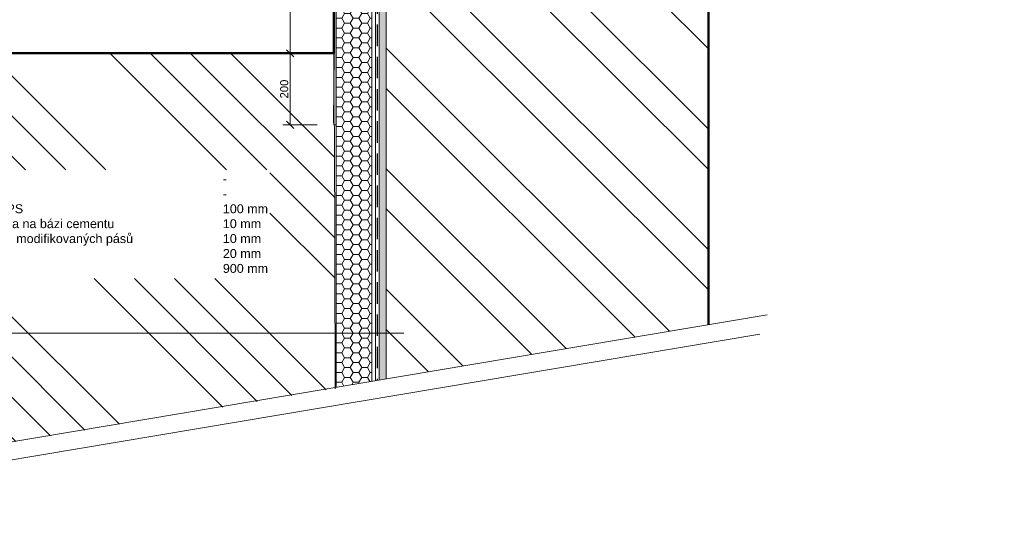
# Model space of a CAD drawing. Header units: millimetres. Extents: x -28283 to 311402, y 2144 to 57809.
# Tile 3 of 20: x -21378 to -18630, y 25358 to 26738. Entities that reach past the tile are written whole.
import ezdxf

# ---------------------------------------------------------------- set-up
doc = ezdxf.new("R2010")
doc.units = ezdxf.units.MM
doc.header["$LTSCALE"] = 4
doc.linetypes.add('DASHED', pattern=[0.75, 0.5, -0.25])
for name, color, linetype, lineweight in [('-HRANY_TENKE', 7, 'Continuous', 18), ('-HRANY_TLUSTE', 230, 'Continuous', 50), ('-HYDROIZOLACE', 30, 'DASHED', 30), ('-KOTY', 2, 'Continuous', 20), ('-SRAFY', 241, 'Continuous', 9)]:
    doc.layers.add(name, color=color, linetype=linetype, lineweight=lineweight)
doc.styles.get("Standard").update_dxf_attribs({"font": 'arial.ttf'})
doc.styles.add('TM_10_2.5', font='arial.ttf', dxfattribs={"height": 25})
doc.dimstyles.new('-KM_10', dxfattribs={"dimscale": 10, "dimtxt": 2.25, "dimasz": 2, "dimexe": 2, "dimexo": 5, "dimgap": 0.5, "dimtad": 1, "dimdec": 0, "dimtxsty": 'Standard', "dimblk": 'OBLIQUE', "dimcen": 2.5, "dimclrd": 256, "dimclre": 256, "dimclrt": 256, "dimazin": 0, "dimtfac": 1, "dimtdec": 0, "dimtix": 1, "dimtmove": 2, "dimatfit": 3, "dimfxl": 15, "dimfxlon": 1, "dimlwd": -1, "dimlwe": -1, "dimarcsym": 0})

# ---------------------------------------------------------------- blocks, each defined once
blk = doc.blocks.new('_Oblique')
at = {"color": 0, "linetype": 'ByBlock', "lineweight": -2}
blk.add_line((-0.5, -0.5), (0.5, 0.5), dxfattribs=at)
blk = doc.blocks.new('*D86')
at = {"layer": '-KOTY', "transparency": 16777216}
for p, q in [((-20551.2, 26944), (-20643.3, 26944)), ((-20623.3, 26944), (-20623.3, 26644)), ((-20551.2, 26644), (-20643.3, 26644))]:
    blk.add_line(p, q, dxfattribs=at)
at = {"layer": 'Defpoints', "color": 0, "transparency": 16777216}
for p in [(-20501.2, 26944), (-20623.3, 26644), (-20501.2, 26644)]:
    blk.add_point(p, dxfattribs=at)
at = {"layer": '-KOTY', "transparency": 16777216, "xscale": 20, "yscale": 20, "zscale": 20}
for p, rotation in [((-20623.3, 26944), 90), ((-20623.3, 26644), 270)]:
    blk.add_blockref('_Oblique', p, dxfattribs=dict(at, rotation=rotation))
at = {"layer": '-KOTY', "transparency": 16777216, "insert": (-20639.8, 26794), "char_height": 22.5, "attachment_point": 5, "rotation": 90}
blk.add_mtext('300', dxfattribs=at)
blk = doc.blocks.new('*D87')
at = {"layer": '-KOTY', "transparency": 16777216}
for p, q in [((-20551.2, 26644), (-20643.3, 26644)), ((-20623.3, 26644), (-20623.3, 26444)), ((-20548.2, 26444), (-20643.3, 26444))]:
    blk.add_line(p, q, dxfattribs=at)
at = {"layer": 'Defpoints', "color": 0, "transparency": 16777216}
for p in [(-20501.2, 26644), (-20623.3, 26444), (-20498.2, 26444)]:
    blk.add_point(p, dxfattribs=at)
at = {"layer": '-KOTY', "transparency": 16777216, "xscale": 20, "yscale": 20, "zscale": 20}
for p, rotation in [((-20623.3, 26644), 90), ((-20623.3, 26444), 270)]:
    blk.add_blockref('_Oblique', p, dxfattribs=dict(at, rotation=rotation))
at = {"layer": '-KOTY', "transparency": 16777216, "insert": (-20639.8, 26544), "char_height": 22.5, "attachment_point": 5, "rotation": 90}
blk.add_mtext('200', dxfattribs=at)

msp = doc.modelspace()

# ---------------------------------------------------------------- hatches: boundary and pattern name
at = {"layer": '-SRAFY', "transparency": 33554687}
h = msp.add_hatch(dxfattribs=at)
h.set_pattern_fill('AR-SAND', color=256, scale=0.5, angle=90)
h.set_pattern_definition([(127.5, (-63.909, -7216.246), (-24.470662, -0.800016), [0, -19.304, 0, -21.59, 0, -20.6375]), (97.5, (-63.91, -7216.246), (-35.841255, 22.476164), [0, -10.414, 0, -17.399, 0, -6.6675]), (57.5, (-63.909, -7231.867), (-0.071859, 39.549619), [0, -6.35, 0, -22.86, 0, -29.845]), (47.5, (-63.91, -7231.867), (-11.146466, 38.177823), [0, -3.175, 0, -14.986, 0, -17.145])])
h.paths.add_polyline_path([(-20355.2, 26982.6), (-20375.2, 26982.6), (-20375.2, 26955.5), (-20355.2, 26955.5)])
h.paths.add_polyline_path([(-20360.3, 28144), (-20375.2, 28144), (-20375.2, 26982.6), (-20355.2, 26982.6)])
h.paths.add_polyline_path([(-20375.2, 25730.6), (-20355.2, 25734), (-20355.2, 26944), (-20355.2, 26955.5), (-20375.2, 26955.5), (-20375.2, 26944)])
h = msp.add_hatch(dxfattribs=at)
h.set_pattern_fill('AR-SAND', color=256, scale=0.2, angle=90)
h.set_pattern_definition([(127.5, (-63.909, -7216.246), (-9.7882647, -0.3200063), [0, -7.7216, 0, -8.636, 0, -8.255]), (97.5, (-63.909, -7216.246), (-14.336502, 8.9904657), [0, -4.1656, 0, -6.9596, 0, -2.667]), (57.5, (-63.909, -7222.494), (-0.0287437, 15.8198474), [0, -2.54, 0, -9.144, 0, -11.938]), (47.5, (-63.909, -7222.494), (-4.4585865, 15.271129), [0, -1.27, 0, -5.9944, 0, -6.858])])
h.paths.add_polyline_path([(-20495.2, 26644), (-20495.2, 26944), (-20501.2, 26944), (-20501.2, 26644), (-20501.2, 26444), (-20495.2, 26444)])
at = {"layer": '-SRAFY'}
h = msp.add_hatch(dxfattribs=at)
h.set_pattern_fill('HONEY', color=256, scale=5)
h.set_pattern_definition([(0, (-63.909, -7216.246), (23.8125, 13.748153), [15.875, -31.75]), (120, (-63.909, -7216.246), (-23.8125, 13.7481533), [15.875, -31.75]), (60, (-63.909, -7216.246), (5e-08, 27.4963065), [-31.75, 15.875])])
h.paths.add_polyline_path([(-20495.2, 25710.4), (-20395.2, 25727.2), (-20395.2, 26944), (-20495.2, 26944)])
h = msp.add_hatch(dxfattribs=at)
h.set_pattern_fill('ANSI32', color=256, scale=25, angle=90)
h.set_pattern_definition([(135, (-63.9, -7216.25), (-168.3798, -168.3798), []), (135, (-63.9, -7104), (-168.3798, -168.3798), [])])
h.paths.add_polyline_path([(-20355.2, 25734), (-19455.2, 25885.4), (-19455.2, 26944), (-19835.2, 26944), (-20355.2, 26944)])
at = {"layer": '-SRAFY', "transparency": 33554687}
h = msp.add_hatch(dxfattribs=at)
h.set_pattern_fill('ANSI34', color=256, scale=25, angle=90)
h.set_pattern_definition([(135, (-63.9, -7216.25), (-336.7596, -336.7596), []), (135, (-63.9, -7104), (-336.7596, -336.7596), []), (135, (-63.9, -6991.74), (-336.7596, -336.7596), []), (135, (-63.9, -6879.5), (-336.7596, -336.7596), [])])
h.paths.add_polyline_path([(-20498.7, 26441.5), (-20520.7, 26453.1), (-20520.7, 26644), (-22027.2, 26644), (-22017.4, 25454.3), (-20498.7, 25707.1)])
h.paths.add_polyline_path([(-21972.1, 26370.2), (-21865.6, 26370.2), (-21865.6, 26473.3), (-21972.1, 26473.3)], flags=16)
h.paths.add_polyline_path([(-21893.5, 26014.3), (-20680.2, 26014.3), (-20680.2, 26318.1), (-21893.5, 26318.1)], flags=16)

# ---------------------------------------------------------------- linework, layer by layer
at = {"layer": '-HRANY_TENKE'}
for p, q in [((-20495.2, 26944), (-20495.2, 26644)), ((-20395.2, 26944), (-20395.2, 26644)), ((-20385.2, 26944), (-20385.2, 26644)), ((-20375.2, 26944), (-20375.2, 26644)), ((-20355.2, 26944), (-20355.2, 26644)), ((-20495.2, 26644), (-20495.2, 25710.4)), ((-20395.2, 26644), (-20395.2, 25727.2)), ((-20385.2, 26644), (-20385.2, 25728.9)), ((-20375.2, 26644), (-20375.2, 25730.6)), ((-20355.2, 26644), (-20355.2, 25734)), ((-22287.2, 25408.9), (-19291.5, 25912.9)), ((-22287.2, 25358.2), (-19312.2, 25858.7))]:
    msp.add_line(p, q, dxfattribs=at)
for points in [[(-20497.8, 25706.4), (-20499.6, 26439.3), (-20502.1, 26451.6), (-20500.3, 26644)], [(-20501.2, 26644), (-20501.2, 26444), (-20495.2, 26444)], [(-20305.9, 25861.9), (-21921.5, 25861.9), (-21921.5, 26344.5)]]:
    msp.add_lwpolyline(points, dxfattribs=at)
at = {"layer": '-HRANY_TLUSTE'}
for p in [(-20501.2, 26944), (-22027.2, 26644)]:
    msp.add_line(p, (-20501.2, 26644), dxfattribs=at)
msp.add_lwpolyline([(-19575.2, 28188.5), (-19575.2, 26944), (-19455.2, 26944), (-19455.2, 25885.4)], dxfattribs=at)
at = {"layer": '-HYDROIZOLACE', "ltscale": 30}
msp.add_line((-20380.2, 26994), (-20380.2, 25729.7), dxfattribs=at)

# ---------------------------------------------------------------- texts
at = {"layer": '-HRANY_TENKE', "char_height": 25, "attachment_point": 1, "style": 'TM_10_2.5'}
for s, insert in [('\\A1;\\pi-75,l100,t100,300,400,500,600,700,800,900,1000,1100;-^IMarmolit^I^I^I^I^I^I^I^I^I3 mm\\P\\pt100,400,500,600,700,800,900,1000,1100;-^IPenetrační nátěr^I^I^I^I^I^I^I^I-\\P\\pt100;-^ISklovláknitá výztužná tkanina 160 g/m{\\H0.7x;\\S2^ ;\\H1.4286x; \\P\\pt100,700,800,900,1000,1100;^Ivtlačená do vrstvy stěrkové hmoty^I^I^I^I^I6 mm}\\P\\pt100,600,700,800,900,1000,1100;-^IExtrudovaný polystyren XPS ^I^I^I^I^I^I100 mm\\P\\pt100,800,900,1000,1100;-^IJednosložková lepící hmota na bázi cementu^I^I^I^I10 mm\\P\\pt100,900,1000,1100;-^IHydroizolace z asfaltových modifikovaných pásů^I^I^I10 mm\\P\\pt100,600,700,800,900,1000,1100;-^IVápenocementová omítka ^I^I^I^I^I^I20 mm\\P\\pt100,400,500,600,700,800,900,1000,1100;-^IStávající zdivo ^I^I^I^I^I^I^I^I900 mm', (-21911.1, 27222.9)), ('\\A1;\\pi-75,l100,t100,400,500,600,700,800,900,1000,1100;-^IVrstvený zásyp^I^I^I^I^I^I^I^I-\\P\\pt100,500,600,700,800,900,1000,1100;-^IOchranná geotextilie^I^I^I^I^I^I^I-\\P\\pt100,600,700,800,900,1000,1100;-^IExtrudovaný polystyren XPS^I^I^I^I^I^I100 mm\\P\\pt100,800,900,1000,1100;-^IJednosložková lepící hmota na bázi cementu^I^I^I^I10 mm\\P\\pt100,900,1000,1100;-^IHydroizolace z asfaltových modifikovaných pásů^I^I^I10 mm\\P\\pt100,600,700,800,900,1000,1100;-^IVápenocementová omítka ^I^I^I^I^I^I20 mm\\P\\pt100,400,500,600,700,800,900,1000,1100;-^IStávající zdivo ^I^I^I^I^I^I^I^I900 mm', (-21911.1, 26305.3))]:
    msp.add_mtext_dynamic_manual_height_columns(s, width=3303.209, gutter_width=562.5, heights=[0], dxfattribs=dict(at, insert=insert))

# ---------------------------------------------------------------- dimensions: what is measured, and where the dimension line sits
at = {"layer": '-KOTY'}
for base, p1, p2, picture, middle in [((-20623.3, 26644), (-20501.2, 26944), (-20501.2, 26644), '*D86', (-20639.8, 26794)), ((-20623.3, 26444), (-20501.2, 26644), (-20498.2, 26444), '*D87', (-20639.8, 26544))]:
    dim = msp.add_linear_dim(base=base, p1=p1, p2=p2, angle=90, dimstyle='-KM_10', dxfattribs=at)
    dim.commit()
    dim.dimension.update_dxf_attribs({"geometry": picture, "text_midpoint": middle})

doc.saveas('drawing.dxf')
